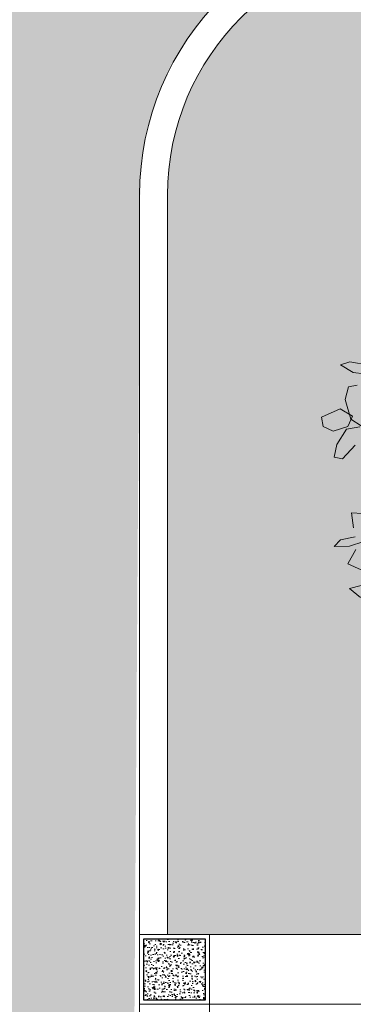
# Model space of a CAD drawing. Header units: millimetres. Extents: x -1567 to 968, y -503 to 481.
# Tile 87 of 145: x -479.55 to -478.35, y -139.44 to -135.91. Entities that reach past the tile are written whole.
import ezdxf

# ---------------------------------------------------------------- set-up
doc = ezdxf.new("R2010")
doc.units = ezdxf.units.MM
doc.layers.get('0').update_dxf_attribs({"lineweight": 0})
for name, color, linetype, lineweight in [('.', 7, 'Continuous', 0), ('0_COLUMNA ACHURADO', 1, 'Continuous', 30), ('cota', 253, 'Continuous', 0)]:
    doc.layers.add(name, color=color, linetype=linetype, lineweight=lineweight)
doc.layers.add('ARBOLES', color=2, linetype='Continuous')
doc.layers.add('Hatch Jardin', color=64, linetype='Continuous', lineweight=0, true_color=0x729900)

# ---------------------------------------------------------------- blocks, each defined once
blk = doc.blocks.new('GAR')
at = {"lineweight": 0, "transparency": 33554623}
h = blk.add_hatch(dxfattribs=at)
h.set_pattern_fill('AR-CONC', color=1, scale=0.00019, angle=90.00000000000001)
h.set_pattern_definition([(140, (0, 0), (0.0030284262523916, 0.0346150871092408), [0.0036195, -0.0398145]), (85.00000000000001, (0, 0), (-0.0363008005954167, -0.0066962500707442), [0.0028956, -0.0318517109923]), (190.4514447, (0.000252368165, 0.00288458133), (-0.0332723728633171, 0.0279188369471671), [0.003076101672, -0.033837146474]), (136.1842, (-0.009652, 0), (0.0079880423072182, 0.0515050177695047), [0.00542925, -0.05972175]), (186.63555761, (-0.008986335, 0.004292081), (-0.0470109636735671, 0.0451067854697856), [0.0046141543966, -0.0507557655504]), (81.18415117, (-0.009652, 0), (-0.0470109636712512, 0.0451067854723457), [0.0043433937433, -0.0477773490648]), (111, (-0.007239, 0.004826), (0.0194303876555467, 0.0288067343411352), [0.0036195, -0.0398145]), (56.00000000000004, (-0.007239, 0.004826), (-0.0349957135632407, 0.011742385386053), [0.0028956, -0.0318516]), (161.451445, (-0.005619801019, 0.007226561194), (-0.015565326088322, 0.0405491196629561), [0.003076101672, -0.033837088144]), (127.5, (0, 0), (-0.0160654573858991, 0.0005868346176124), [0, -0.03146552, 0, -0.0323342, 0, -0.03197225]), (97.5, (0, 0), (-0.0190343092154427, 0.0126957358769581), [0, -0.01843532, 0, -0.03074162, 0, -0.01218565]), (57.50000000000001, (0, -0.01076198), (0.001088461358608, 0.0257622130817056), [0, -0.012065, 0, -0.0376428, 0, -0.0499491]), (47.5, (0, -0.01558798), (-0.0048310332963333, 0.0281445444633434), [0, -0.0156845, 0, -0.02499868, 0, -0.0354711])])
h.paths.add_polyline_path([(19.60822676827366, 126.7165921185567), (19.60822676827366, 126.4965921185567), (19.82822676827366, 126.4965921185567), (19.82822676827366, 126.7165921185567)])
at = {"layer": '0_COLUMNA ACHURADO', "lineweight": 5}
blk.add_lwpolyline([(19.59322676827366, 126.7315921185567), (19.84322676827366, 126.7315921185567), (19.84322676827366, 126.4815921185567), (19.59322676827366, 126.4815921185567)], close=True, dxfattribs=at)
at = {"layer": '0_COLUMNA ACHURADO'}
blk.add_lwpolyline([(19.60822676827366, 126.7165921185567), (19.82822676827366, 126.7165921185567), (19.82822676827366, 126.4965921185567), (19.60822676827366, 126.4965921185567)], close=True, dxfattribs=at)
blk = doc.blocks.new('ARR2')
at = {"layer": 'ARBOLES', "color": 82, "lineweight": 5, "true_color": 0x49ca12}
for p, q in [((2739.418643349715, 1214.865460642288), (2739.370921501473, 1214.850246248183)), ((2739.370921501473, 1214.850246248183), (2739.43561864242, 1214.810635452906)), ((2739.517105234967, 1214.84839070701), (2739.418643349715, 1214.865460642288)), ((2739.43561864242, 1214.810635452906), (2739.564805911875, 1214.795278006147)), ((2739.411607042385, 1214.735900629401), (2739.39408899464, 1214.670156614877)), ((2739.456450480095, 1214.745446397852), (2739.411607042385, 1214.735900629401)), ((2739.39408899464, 1214.670156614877), (2739.42341038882, 1214.569422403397)), ((2739.433084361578, 1214.584283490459), (2739.368375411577, 1214.621474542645)), ((2739.408494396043, 1214.530073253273), (2739.433084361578, 1214.584283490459)), ((2739.42341038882, 1214.569422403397), (2739.477725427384, 1214.534473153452)), ((2739.281467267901, 1214.530833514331), (2739.332520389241, 1214.507270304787)), ((2739.332520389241, 1214.507270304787), (2739.408494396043, 1214.530073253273)), ((2739.402285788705, 1214.517492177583), (2739.352035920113, 1214.437546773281)), ((2739.47141420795, 1214.529337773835), (2739.402285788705, 1214.517492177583)), ((2739.352035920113, 1214.437546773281), (2739.338015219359, 1214.371381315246)), ((2739.380547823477, 1214.363391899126), (2739.445618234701, 1214.434021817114)), ((2739.338015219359, 1214.371381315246), (2739.380547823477, 1214.363391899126)), ((2739.427546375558, 1214.083228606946), (2739.437922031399, 1214.005960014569)), ((2739.485161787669, 1214.079466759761), (2739.427546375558, 1214.083228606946)), ((2739.370353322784, 1213.943725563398), (2739.446479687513, 1213.959614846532)), ((2739.338160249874, 1213.909256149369), (2739.370353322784, 1213.943725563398)), ((2739.417356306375, 1213.910438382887), (2739.338160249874, 1213.909256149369)), ((2739.491622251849, 1213.935241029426), (2739.417356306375, 1213.910438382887)), ((2739.45053698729, 1213.892809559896), (2739.407882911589, 1213.818574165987)), ((2739.407882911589, 1213.818574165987), (2739.476817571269, 1213.788118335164)), ((2739.530253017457, 1213.720762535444), (2739.416855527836, 1213.692196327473)), ((2739.416855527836, 1213.692196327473), (2739.474160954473, 1213.645191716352))]:
    blk.add_line(p, q, dxfattribs=at)
at = {"layer": 'ARBOLES', "color": 74, "lineweight": 5, "true_color": 0x4bb521}
for p, q in [((2739.368375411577, 1214.621474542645), (2739.272359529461, 1214.578621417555)), ((2739.272359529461, 1214.578621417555), (2739.281467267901, 1214.530833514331))]:
    blk.add_line(p, q, dxfattribs=at)

msp = doc.modelspace()

# ---------------------------------------------------------------- hatches: boundary and pattern name
at = {"layer": '.', "true_color": 0x636466, "transparency": 33554559}
h = msp.add_hatch(dxfattribs=at)
h.set_pattern_fill('AR-SAND', color=251, scale=0.0087, angle=-90.00000000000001)
h.set_pattern_definition([(307.5, (-347735.5681414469, -9281814.340327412), (0.4257895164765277, 0.0139202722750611), [0, -0.3358895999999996, 0, -0.3756659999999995, 0, -0.3590924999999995]), (277.5, (-347735.5681414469, -9281814.340327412), (0.6236378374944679, -0.3910852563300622), [0, -0.1812035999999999, 0, -0.3027425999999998, 0, -0.1160144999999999]), (237.5, (-347735.5681414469, -9281814.06852201), (0.0012503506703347, -0.6881633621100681), [0, -0.1104899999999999, 0, -0.3977639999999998, 0, -0.5193029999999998]), (227.5, (-347735.5681414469, -9281814.06852201), (0.193948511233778, -0.6642941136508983), [0, -0.0552449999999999, 0, -0.2607563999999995, 0, -0.2983229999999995])])
edge = h.paths.add_edge_path()
edge.add_line((-476.8973786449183, -122.2910662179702), (-479.0334991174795, -122.2910666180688))
edge.add_line((-479.0334991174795, -122.2910666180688), (-479.399522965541, -121.9250427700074))
edge.add_line((-479.399522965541, -121.9250427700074), (-479.3995956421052, -109.443373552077))
edge.add_line((-479.3995956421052, -109.443373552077), (-479.3996095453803, -109.4433751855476))
edge.add_line((-479.3996095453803, -109.4433751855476), (-479.3996308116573, -96.37145581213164))
edge.add_line((-479.3996308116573, -96.37145581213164), (-484.6608162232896, -96.37145581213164))
edge.add_line((-484.6608162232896, -96.37145581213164), (-485.0122880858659, -96.01998394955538))
edge.add_line((-485.0122880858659, -96.01998394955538), (-485.0122880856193, -84.7860658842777))
edge.add_line((-485.0122880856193, -84.7860658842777), (-485.0122880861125, -55.2910529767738))
edge.add_line((-485.0122880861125, -55.2910529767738), (-477.6986459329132, -55.29106244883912))
edge.add_line((-477.6986459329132, -55.29106244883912), (-477.6986459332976, -47.39669108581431))
edge.add_line((-477.6986459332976, -47.39669108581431), (-489.831846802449, -47.39669108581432))
edge.add_line((-489.831846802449, -47.39669108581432), (-489.8318891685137, -95.61606425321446))
edge.add_line((-489.8318891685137, -95.61606425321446), (-493.8339757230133, -95.6160642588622))
edge.add_line((-493.8339757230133, -95.6160642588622), (-493.8339757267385, -100.0660642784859))
edge.add_line((-493.8339757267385, -100.0660642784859), (-498.033960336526, -100.0660643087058))
edge.add_line((-498.033960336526, -100.0660643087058), (-498.033960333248, -105.4356513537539))
edge.add_line((-498.033960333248, -105.4356513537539), (-488.3063078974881, -105.4356513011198))
edge.add_arc((-488.3063078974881, -107.9356468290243), 2.499995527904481, 0.03456154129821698, 90, ccw=False)
edge.add_line((-485.8063128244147, -107.9341388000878), (-485.8063171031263, -122.8732217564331))
edge.add_line((-485.8063171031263, -122.8732217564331), (-485.8063221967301, -124.6749303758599))
edge.add_arc((-486.8053598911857, -124.6741916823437), 0.9990379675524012, 269.9461821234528, 359.9576352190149, ccw=False)
edge.add_line((-486.8062982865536, -125.673229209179), (-494.5477022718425, -125.6734598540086))
edge.add_line((-494.5477022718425, -125.6734598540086), (-494.5477022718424, -137.6734598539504))
edge.add_line((-494.5477022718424, -137.6734598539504), (-486.8062982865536, -137.6734598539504))
edge.add_arc((-486.8057714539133, -138.6729351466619), 0.9994754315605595, -0.03008570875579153, 90.0302011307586, ccw=False)
edge.add_line((-485.8062961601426, -138.6734599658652), (-485.8062938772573, -141.1510410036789))
edge.add_line((-485.8062938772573, -141.1510410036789), (-479.1462766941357, -141.1510410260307))
edge.add_line((-479.1462766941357, -141.1510410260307), (-479.113617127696, -136.4680936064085))
edge.add_arc((-478.1162829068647, -136.5410624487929), 0.9999999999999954, 90, 175.8154742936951, ccw=False)
edge.add_line((-478.1162829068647, -135.5410624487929), (-476.8975814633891, -135.5410628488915))
edge.add_line((-476.8975814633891, -135.5410628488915), (-476.8973786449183, -122.2910662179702))
at = {"layer": 'Hatch Jardin', "lineweight": 0, "true_color": 0x136734, "transparency": 33554597}
h = msp.add_hatch(dxfattribs=at)
h.set_pattern_fill('AR-SAND', color=116, scale=0.0034, angle=304.2117042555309, style=0)
h.set_pattern_definition([(341.7117042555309, (-28.12582476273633, -178.5749966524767), (0.1345488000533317, 0.0980578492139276), [0, -0.1312671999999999, 0, -0.1468119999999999, 0, -0.1403349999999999]), (311.7117042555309, (-28.12582476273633, -178.5749966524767), (0.2874820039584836, 0.010640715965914), [0, -0.0708152, 0, -0.1183132, 0, -0.045339]), (271.7117042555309, (-28.18554877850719, -178.4871540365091), (0.1516147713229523, -0.2221272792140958), [0, -0.04318, 0, -0.1554479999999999, 0, -0.2029459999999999]), (261.7117042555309, (-28.18554877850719, -178.4871540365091), (0.2086465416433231, -0.1720714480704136), [0, -0.02159, 0, -0.1019048, 0, -0.116586])])
edge = h.paths.add_edge_path()
edge.add_line((-459.3717007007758, -139.1910624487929), (-479.0162829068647, -139.1910624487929))
edge.add_line((-479.0162829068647, -139.1910624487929), (-479.0162829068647, -136.5410625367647))
edge.add_arc((-478.1162829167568, -136.5410625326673), 0.8999999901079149, 89.99879374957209, 180.0000002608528, ccw=False)
edge.add_line((-478.1162639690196, -135.6410625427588), (-460.2707120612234, -135.6410625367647))
edge.add_arc((-460.2717057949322, -136.5410619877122), 0.8999999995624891, 0.026811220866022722, 89.93673693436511, ccw=False)
edge.add_line((-459.371705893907, -136.5406408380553), (-459.3717007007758, -139.1910624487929))

# ---------------------------------------------------------------- linework, layer by layer
at = {"color": 252, "true_color": 0x939598}
for points in [[(-479.1162829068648, -136.5410624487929), (-479.1162829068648, -139.1910624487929)], [(-479.0162829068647, -136.5410625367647), (-479.0162829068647, -139.1910624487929)]]:
    msp.add_lwpolyline(points, dxfattribs=at)
for points in [[(-479.1162829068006, -143.6910624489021), (-478.8662829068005, -143.6910624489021), (-478.8662829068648, -139.1910624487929), (-479.1162829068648, -139.1910624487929)], [(-479.1162829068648, -139.1910624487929), (-459.5517006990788, -139.1910624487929), (-459.5517006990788, -139.4411108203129), (-479.1162829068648, -139.4411108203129)]]:
    msp.add_lwpolyline(points, close=True)
for centre, radius in [((-478.1162829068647, -136.5410624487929), 1), ((-478.1162829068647, -136.5410625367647), 0.9)]:
    msp.add_arc(centre, radius, 90, 180, dxfattribs=at)

# ---------------------------------------------------------------- block references
msp.add_blockref('GAR', (-498.7095096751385, -265.9226545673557))
at = {"layer": 'cota', "xscale": 0.6917913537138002, "yscale": 0.6917913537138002, "zscale": 0.6917913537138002}
msp.add_blockref('ARR2', (-2373.469887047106, -977.5722181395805, 1350.802885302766), dxfattribs=at)

doc.saveas('drawing.dxf')
